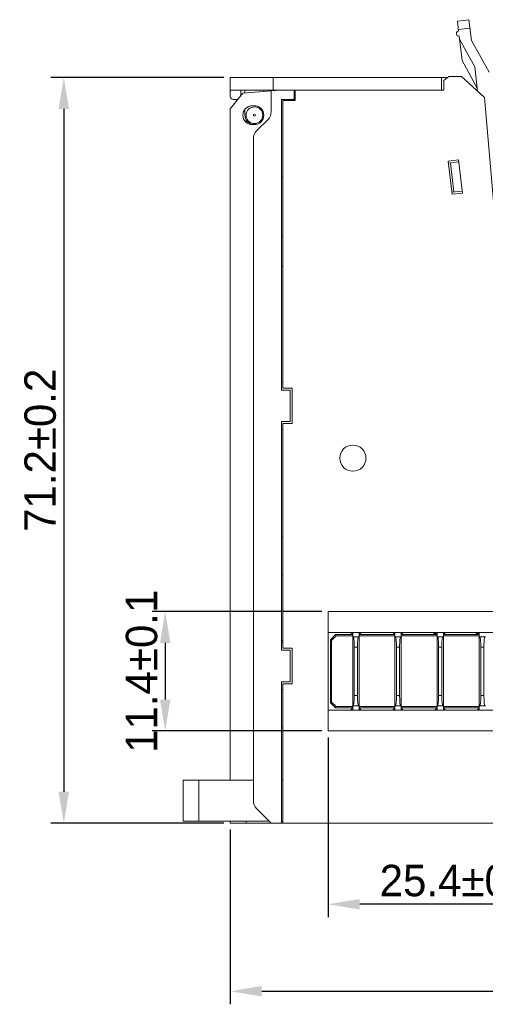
# Model space of a CAD drawing. Header units: inches. Extents: x 830 to 2908, y -1046 to 167.
# Tile 3 of 62: x 2586 to 2630, y -941 to -847. Entities that reach past the tile are written whole.
import ezdxf

# ---------------------------------------------------------------- set-up
doc = ezdxf.new("R2010")
doc.units = ezdxf.units.IN
doc.header["$LTSCALE"] = 23.1
doc.header["$MEASUREMENT"] = 0
doc.header["$PDSIZE"] = -5
doc.layers.get('0').update_dxf_attribs({"lineweight": 18})
doc.layers.get('Defpoints').update_dxf_attribs({"lineweight": 18})
for name, color, linetype, lineweight in [('1_30_1_1', 7, 'Continuous', 18), ('1_39_1_1', 7, 'Continuous', 18), ('1_6', 7, 'Continuous', 18)]:
    doc.layers.add(name, color=color, linetype=linetype, lineweight=lineweight)
doc.styles.add('文字样式①', font='txt')
doc.dimstyles.new('标准样式（宋体）', dxfattribs={"dimtxt": 3, "dimasz": 3, "dimexe": 1.25, "dimexo": 0.625, "dimtad": 1, "dimtoh": 1, "dimdec": 8, "dimdsep": 46, "dimtxsty": '文字样式①', "dimcen": 0, "dimdle": 6, "dimadec": 0, "dimazin": 0, "dimtfac": 1, "dimtofl": 0, "dimtmove": 0, "dimatfit": 3, "dimfxl": 1, "dimtolj": 1, "dimarcsym": 0})

# ---------------------------------------------------------------- blocks, each defined once
blk = doc.blocks.new('*D17')
at = {"color": 0, "lineweight": -2, "transparency": 16777216}
for p, q in [((2605.83, -924.639), (2605.83, -941.319)), ((2705.83, -924.639), (2705.83, -941.319)), ((2608.83, -940.069), (2702.83, -940.069))]:
    blk.add_line(p, q, dxfattribs=at)
at = {"color": 0, "transparency": 16777216}
for points in [[(2608.83, -939.569), (2608.83, -940.569), (2605.83, -940.069)], [(2702.83, -939.569), (2702.83, -940.569), (2705.83, -940.069)]]:
    blk.add_solid(points, dxfattribs=at)
at = {"layer": 'Defpoints', "color": 0, "transparency": 16777216}
for p in [(2605.83, -924.014), (2705.83, -924.014), (2705.83, -940.069)]:
    blk.add_point(p, dxfattribs=at)
at = {"color": 0, "lineweight": 0, "transparency": 16777216, "insert": (2655.83, -937.827), "char_height": 3, "attachment_point": 5, "style": '文字样式①'}
blk.add_mtext('\\A1;100{\\H1x;%%P0.2}', dxfattribs=at)
blk = doc.blocks.new('*D18')
at = {"color": 0, "lineweight": -2, "transparency": 16777216}
for p, q in [((2615.18, -915.839), (2615.18, -933.013)), ((2640.58, -915.839), (2640.58, -933.013)), ((2637.58, -931.763), (2618.18, -931.763))]:
    blk.add_line(p, q, dxfattribs=at)
at = {"color": 0, "transparency": 16777216}
for points in [[(2618.18, -931.263), (2618.18, -932.263), (2615.18, -931.763)], [(2637.58, -931.263), (2637.58, -932.263), (2640.58, -931.763)]]:
    blk.add_solid(points, dxfattribs=at)
at = {"layer": 'Defpoints', "color": 0, "transparency": 16777216}
for p in [(2615.18, -915.214), (2640.58, -915.214), (2615.18, -931.763)]:
    blk.add_point(p, dxfattribs=at)
at = {"color": 0, "lineweight": 0, "transparency": 16777216, "insert": (2627.88, -929.52), "char_height": 3, "attachment_point": 5, "style": '文字样式①'}
blk.add_mtext('\\A1;25.4{\\H1x;%%P0.1}', dxfattribs=at)
blk = doc.blocks.new('*D27')
at = {"color": 0, "lineweight": -2, "transparency": 16777216}
for p, q in [((2614.555, -903.814), (2598.364, -903.814)), ((2599.614, -906.814), (2599.614, -912.214)), ((2614.555, -915.214), (2598.364, -915.214))]:
    blk.add_line(p, q, dxfattribs=at)
at = {"color": 0, "transparency": 16777216}
for points in [[(2599.114, -906.814), (2600.114, -906.814), (2599.614, -903.814)], [(2599.114, -912.214), (2600.114, -912.214), (2599.614, -915.214)]]:
    blk.add_solid(points, dxfattribs=at)
at = {"layer": 'Defpoints', "color": 0, "transparency": 16777216}
for p in [(2615.18, -903.814), (2599.614, -915.214), (2615.18, -915.214)]:
    blk.add_point(p, dxfattribs=at)
at = {"color": 0, "lineweight": 0, "transparency": 16777216, "insert": (2597.372, -909.514), "char_height": 3, "attachment_point": 5, "rotation": 90, "style": '文字样式①'}
blk.add_mtext('\\A1;11.4%%P0.1', dxfattribs=at)
blk = doc.blocks.new('*D28')
at = {"color": 0, "lineweight": -2, "transparency": 16777216}
for p, q in [((2605.205, -852.814), (2588.684, -852.814)), ((2589.934, -855.814), (2589.934, -921.014)), ((2605.205, -924.014), (2588.684, -924.014))]:
    blk.add_line(p, q, dxfattribs=at)
at = {"color": 0, "transparency": 16777216}
for points in [[(2589.434, -855.814), (2590.434, -855.814), (2589.934, -852.814)], [(2589.434, -921.014), (2590.434, -921.014), (2589.934, -924.014)]]:
    blk.add_solid(points, dxfattribs=at)
at = {"layer": 'Defpoints', "color": 0, "transparency": 16777216}
for p in [(2605.83, -852.814), (2589.934, -924.014), (2605.83, -924.014)]:
    blk.add_point(p, dxfattribs=at)
at = {"color": 0, "lineweight": 0, "transparency": 16777216, "insert": (2587.692, -888.414), "char_height": 3, "attachment_point": 5, "rotation": 90, "style": '文字样式①'}
blk.add_mtext('\\A1;71.2%%P0.2', dxfattribs=at)

msp = doc.modelspace()

# ---------------------------------------------------------------- linework, layer by layer
at = {"color": 7, "linetype": 'Continuous', "lineweight": 0}
for p, q in [((2605.83, -854.614), (2605.83, -852.814)), ((2605.83, -852.814), (2626.579, -852.814)), ((2609.93, -854.014), (2609.93, -852.789)), ((2626.004, -854.014), (2626.004, -852.814)), ((2626.704, -852.714), (2626.204, -853.114)), ((2627.91, -852.714), (2626.704, -852.714)), ((2630.095, -854.716), (2627.91, -852.714)), ((2626.204, -853.114), (2626.204, -854.014)), ((2605.83, -854.014), (2626.204, -854.014)), ((2605.83, -855.814), (2607.03, -854.314)), ((2606.83, -854.014), (2606.83, -854.414)), ((2607.03, -854.314), (2609.73, -854.095)), ((2607.23, -854.014), (2607.23, -854.298)), ((2609.03, -854.014), (2609.03, -854.152)), ((2609.73, -854.095), (2610.73, -854.014)), ((2609.73, -854.095), (2609.73, -856.099)), ((2611.93, -854.014), (2611.93, -854.914)), ((2612.03, -855.014), (2612.03, -854.014)), ((2606.33, -854.914), (2606.13, -854.914)), ((2608.13, -855.514), (2607.93, -855.514)), ((2610.73, -882.664), (2610.73, -854.914)), ((2610.73, -854.914), (2612.03, -854.914)), ((2610.83, -882.464), (2610.83, -855.014)), ((2610.83, -855.014), (2612.03, -855.014)), ((2611.73, -855.014), (2611.73, -854.914)), ((2630.095, -854.716), (2631.608, -872.014)), ((2605.83, -855.814), (2605.83, -919.914)), ((2607.23, -855.869), (2607.23, -856.414)), ((2607.33, -857.079), (2607.33, -856.814)), ((2607.93, -857.314), (2608.13, -857.314)), ((2608.327, -857.918), (2609.437, -856.807)), ((2608.034, -858.625), (2608.034, -921.9)), ((2626.622, -860.791), (2627.615, -860.674)), ((2626.996, -863.969), (2626.622, -860.791)), ((2626.645, -860.99), (2627.639, -860.873)), ((2627.172, -863.747), (2626.844, -860.966)), ((2627.615, -860.674), (2627.99, -863.852)), ((2610.73, -862.314), (2610.83, -862.314)), ((2626.973, -863.771), (2627.966, -863.654)), ((2627.99, -863.852), (2626.996, -863.969)), ((2610.73, -868.014), (2610.83, -868.014)), ((2610.83, -870.814), (2610.73, -870.814)), ((2610.83, -881.914), (2610.73, -881.914)), ((2611.53, -882.664), (2610.73, -882.664)), ((2610.83, -882.464), (2611.73, -882.464)), ((2611.53, -885.664), (2611.53, -882.664)), ((2611.73, -885.864), (2611.73, -882.464)), ((2610.73, -907.514), (2610.73, -885.664)), ((2610.73, -885.664), (2611.53, -885.664)), ((2610.73, -886.414), (2610.83, -886.414)), ((2610.83, -907.314), (2610.83, -885.864)), ((2610.83, -885.864), (2611.73, -885.864)), ((2610.83, -896.714), (2610.73, -896.714)), ((2610.73, -900.314), (2610.83, -900.314)), ((2610.73, -903.764), (2610.83, -903.764)), ((2640.58, -903.814), (2615.18, -903.814)), ((2615.18, -903.814), (2615.18, -915.214)), ((2640.58, -905.814), (2615.18, -905.814)), ((2610.83, -906.564), (2610.73, -906.564)), ((2610.83, -906.764), (2610.73, -906.764)), ((2610.83, -907.314), (2611.73, -907.314)), ((2611.73, -910.714), (2611.73, -907.314)), ((2611.53, -907.514), (2610.73, -907.514)), ((2611.53, -910.514), (2611.53, -907.514)), ((2610.73, -924.014), (2610.73, -910.514)), ((2610.731, -910.514), (2611.53, -910.514)), ((2610.83, -910.714), (2611.73, -910.714)), ((2610.83, -924.014), (2610.83, -910.714)), ((2610.73, -911.264), (2610.83, -911.264)), ((2615.18, -913.214), (2640.58, -913.214)), ((2610.73, -914.814), (2610.83, -914.814)), ((2640.58, -915.214), (2615.18, -915.214)), ((2602.83, -923.814), (2602.83, -919.914)), ((2610.83, -919.914), (2610.73, -919.914)), ((2609.734, -924.014), (2608.327, -922.607)), ((2605.83, -924.014), (2605.83, -923.814)), ((2605.83, -924.014), (2637.63, -924.014)), ((2607.33, -924.014), (2607.33, -923.814)), ((2610.83, -923.814), (2610.73, -923.814))]:
    msp.add_line(p, q, dxfattribs=at)
at = {"color": 0, "linetype": 'Continuous', "lineweight": 0}
for p, q in [((2601.33, -919.914), (2608.034, -919.914)), ((2601.33, -919.914), (2601.33, -923.814)), ((2601.33, -923.814), (2609.534, -923.814))]:
    msp.add_line(p, q, dxfattribs=at)
at = {"color": 7, "linetype": 'Continuous', "lineweight": 0}
for centre, radius in [((2608.13, -856.414), 0.8), ((2608.13, -856.414), 0.1), ((2617.53, -889.164), 1.25)]:
    msp.add_circle(centre, radius, dxfattribs=at)
for centre, radius, start, end in [((2606.13, -854.614), 0.3, 180, 270), ((2606.33, -854.414), 0.5, 334.17101, 0), ((2606.33, -854.414), 0.5, 270, 308.85177), ((2607.93, -856.414), 0.9, 90, 270), ((2608.13, -856.414), 0.9, 270, 90), ((2608.13, -856.414), 0.9, 180, 257.31115), ((2608.73, -856.1), 1, 315, 0.00731), ((2609.034, -858.625), 1, 135, 180), ((2609.034, -921.9), 1, 180, 225)]:
    msp.add_arc(centre, radius, start, end, dxfattribs=at)
at = {"layer": '1_30_1_1', "color": 7, "linetype": 'Continuous', "lineweight": 0}
for p, q in [((2617.518, -906.014), (2617.518, -905.814)), ((2617.518, -906.214), (2618.118, -906.214)), ((2617.555, -906.214), (2617.578, -906.23)), ((2618.058, -906.23), (2618.08, -906.214)), ((2618.118, -906.014), (2618.118, -905.814)), ((2621.543, -906.014), (2621.543, -905.814)), ((2621.543, -906.214), (2622.143, -906.214)), ((2621.58, -906.214), (2621.603, -906.23)), ((2622.083, -906.23), (2622.105, -906.214)), ((2622.143, -906.014), (2622.143, -905.814)), ((2625.568, -906.014), (2625.568, -905.814)), ((2625.568, -906.214), (2626.168, -906.214)), ((2625.605, -906.214), (2625.628, -906.23)), ((2626.108, -906.23), (2626.13, -906.214)), ((2626.168, -906.014), (2626.168, -905.814)), ((2629.593, -906.014), (2629.593, -905.814)), ((2629.593, -906.214), (2630.193, -906.214)), ((2629.63, -906.214), (2629.653, -906.23)), ((2630.133, -906.23), (2630.155, -906.214)), ((2617.968, -907.214), (2617.668, -907.214)), ((2617.668, -911.814), (2617.668, -907.214)), ((2617.968, -911.814), (2617.968, -907.214)), ((2621.993, -907.214), (2621.693, -907.214)), ((2621.693, -911.814), (2621.693, -907.214)), ((2621.993, -911.814), (2621.993, -907.214)), ((2626.018, -907.214), (2625.718, -907.214)), ((2625.718, -911.814), (2625.718, -907.214)), ((2626.018, -911.814), (2626.018, -907.214)), ((2630.043, -907.214), (2629.743, -907.214)), ((2629.743, -911.814), (2629.743, -907.214)), ((2630.043, -911.814), (2630.043, -907.214)), ((2617.668, -911.814), (2617.968, -911.814)), ((2621.693, -911.814), (2621.993, -911.814)), ((2625.718, -911.814), (2626.018, -911.814)), ((2629.743, -911.814), (2630.043, -911.814)), ((2617.518, -912.814), (2618.118, -912.814)), ((2621.543, -912.814), (2622.143, -912.814)), ((2625.568, -912.814), (2626.168, -912.814)), ((2629.593, -912.814), (2630.193, -912.814)), ((2617.518, -913.214), (2617.518, -913.014)), ((2618.118, -913.214), (2618.118, -913.014)), ((2621.543, -913.214), (2621.543, -913.014)), ((2622.143, -913.214), (2622.143, -913.014)), ((2625.568, -913.214), (2625.568, -913.014)), ((2626.168, -913.214), (2626.168, -913.014)), ((2629.593, -913.214), (2629.593, -913.014))]:
    msp.add_line(p, q, dxfattribs=at)
for centre, major_axis, start_param, end_param in [((2617.503, -911.352), (-0.053, 1.462), -3.145428, -1.896368), ((2618.132, -911.352), (0.053, 1.462), -4.386817, -3.137757), ((2621.528, -911.352), (-0.053, 1.462), -3.145428, -1.896368), ((2622.157, -911.352), (0.053, 1.462), -4.386817, -3.137757), ((2625.553, -911.352), (-0.053, 1.462), -3.145428, -1.896368), ((2626.182, -911.352), (0.053, 1.462), -4.386817, -3.137757), ((2629.578, -911.352), (-0.053, 1.462), -3.145428, -1.896368), ((2630.207, -911.352), (0.053, 1.462), -4.386817, -3.137757)]:
    msp.add_ellipse(centre, major_axis=major_axis, ratio=0.106591, start_param=start_param, end_param=end_param, dxfattribs=at)
for points in [[(2617.578, -906.23), (2617.583, -906.238), (2617.592, -906.257), (2617.609, -906.309), (2617.625, -906.393), (2617.64, -906.509), (2617.651, -906.64), (2617.659, -906.779), (2617.666, -906.971), (2617.668, -907.116), (2617.668, -907.214)], [(2618.058, -906.23), (2618.053, -906.238), (2618.043, -906.257), (2618.027, -906.309), (2618.011, -906.393), (2617.996, -906.509), (2617.985, -906.64), (2617.977, -906.779), (2617.97, -906.971), (2617.968, -907.116), (2617.968, -907.214)], [(2621.603, -906.23), (2621.608, -906.238), (2621.617, -906.257), (2621.634, -906.309), (2621.65, -906.393), (2621.665, -906.509), (2621.676, -906.64), (2621.684, -906.779), (2621.691, -906.971), (2621.693, -907.116), (2621.693, -907.214)], [(2622.083, -906.23), (2622.078, -906.238), (2622.068, -906.257), (2622.052, -906.309), (2622.036, -906.393), (2622.021, -906.509), (2622.01, -906.64), (2622.002, -906.779), (2621.995, -906.971), (2621.993, -907.116), (2621.993, -907.214)], [(2625.628, -906.23), (2625.633, -906.238), (2625.642, -906.257), (2625.659, -906.309), (2625.675, -906.393), (2625.69, -906.509), (2625.701, -906.64), (2625.709, -906.779), (2625.716, -906.971), (2625.718, -907.116), (2625.718, -907.214)], [(2626.108, -906.23), (2626.103, -906.238), (2626.093, -906.257), (2626.077, -906.309), (2626.061, -906.393), (2626.046, -906.509), (2626.035, -906.64), (2626.027, -906.779), (2626.02, -906.971), (2626.018, -907.116), (2626.018, -907.214)], [(2629.653, -906.23), (2629.658, -906.238), (2629.667, -906.257), (2629.684, -906.309), (2629.7, -906.393), (2629.715, -906.509), (2629.726, -906.64), (2629.734, -906.779), (2629.741, -906.971), (2629.743, -907.116), (2629.743, -907.214)], [(2630.133, -906.23), (2630.128, -906.238), (2630.118, -906.257), (2630.102, -906.309), (2630.086, -906.393), (2630.071, -906.509), (2630.06, -906.64), (2630.052, -906.779), (2630.045, -906.971), (2630.043, -907.116), (2630.043, -907.214)]]:
    msp.add_open_spline(points, degree=3, knots=[0, 0, 0, 0, 0.02804, 0.065554, 0.164448, 0.285433, 0.41925, 0.560262, 0.705221, 1, 1, 1, 1], dxfattribs=at)
at = {"layer": '1_39_1_1', "color": 7, "linetype": 'Continuous', "lineweight": 0}
for p, q in [((2615.88, -906.014), (2615.38, -906.514)), ((2615.5, -906.564), (2615.93, -906.134)), ((2617.518, -906.014), (2615.88, -906.014)), ((2615.93, -906.134), (2615.88, -906.014)), ((2617.518, -906.134), (2615.93, -906.134)), ((2617.318, -905.814), (2617.518, -906.014)), ((2617.518, -913.014), (2617.518, -906.014)), ((2618.118, -906.014), (2618.318, -905.814)), ((2621.543, -906.014), (2618.118, -906.014)), ((2618.118, -906.014), (2618.118, -913.014)), ((2621.543, -906.134), (2618.118, -906.134)), ((2621.343, -905.814), (2621.543, -906.014)), ((2621.543, -913.014), (2621.543, -906.014)), ((2622.143, -906.014), (2622.343, -905.814)), ((2625.568, -906.014), (2622.143, -906.014)), ((2622.143, -906.014), (2622.143, -913.014)), ((2625.568, -906.134), (2622.143, -906.134)), ((2625.198, -905.814), (2625.398, -906.014)), ((2625.568, -906.014), (2625.368, -905.814)), ((2625.568, -913.014), (2625.568, -906.014)), ((2626.168, -906.014), (2626.368, -905.814)), ((2629.593, -906.014), (2626.168, -906.014)), ((2626.168, -913.014), (2626.168, -906.014)), ((2629.593, -906.134), (2626.168, -906.134)), ((2629.223, -905.814), (2629.423, -906.014)), ((2629.593, -906.014), (2629.393, -905.814)), ((2629.593, -913.014), (2629.593, -906.014)), ((2615.38, -906.514), (2615.5, -906.564)), ((2615.38, -906.514), (2615.38, -912.514)), ((2615.5, -906.564), (2615.5, -912.464)), ((2615.38, -912.514), (2615.5, -912.464)), ((2615.38, -912.514), (2615.88, -913.014)), ((2615.93, -912.894), (2615.5, -912.464)), ((2615.88, -913.014), (2615.93, -912.894)), ((2615.93, -912.894), (2617.518, -912.894)), ((2618.118, -912.894), (2621.543, -912.894)), ((2622.143, -912.894), (2625.568, -912.894)), ((2626.168, -912.894), (2629.593, -912.894)), ((2615.88, -913.014), (2617.518, -913.014)), ((2617.518, -913.014), (2617.318, -913.214)), ((2618.318, -913.214), (2618.118, -913.014)), ((2618.118, -913.014), (2621.543, -913.014)), ((2621.543, -913.014), (2621.343, -913.214)), ((2622.343, -913.214), (2622.143, -913.014)), ((2622.143, -913.014), (2625.568, -913.014)), ((2625.568, -913.014), (2625.368, -913.214)), ((2626.168, -913.014), (2629.593, -913.014)), ((2626.368, -913.214), (2626.168, -913.014)), ((2629.593, -913.014), (2629.393, -913.214))]:
    msp.add_line(p, q, dxfattribs=at)
at = {"layer": '1_6', "color": 7, "linetype": 'Continuous', "lineweight": 0}
for p, q in [((2628.604, -847.291), (2627.513, -847.425)), ((2627.628, -848.368), (2627.513, -847.425)), ((2628.702, -848.085), (2627.61, -848.22)), ((2628.604, -847.291), (2628.848, -849.277)), ((2627.976, -851.197), (2627.689, -848.865)), ((2629.159, -851.806), (2627.726, -849.161)), ((2628.848, -849.277), (2630.528, -852.294)), ((2629.409, -853.842), (2627.976, -851.197)), ((2629.443, -854.118), (2629.159, -851.806))]:
    msp.add_line(p, q, dxfattribs=at)
msp.add_arc((2627.659, -848.617), 0.25, 97, 277, dxfattribs=at)

# ---------------------------------------------------------------- dimensions: what is measured, and where the dimension line sits
at = {"color": 142, "lineweight": 0}
dim = msp.add_linear_dim(base=(2589.934, -924.014), p1=(2605.83, -852.814), p2=(2605.83, -924.014), angle=90, text='<>%%P0.2', dimstyle='标准样式（宋体）', override={"dimtad": 2, "dimdec": 1, "dimtdec": 1, "dimarcsym": 1}, dxfattribs=at)
dim.commit()
dim.dimension.update_dxf_attribs({"geometry": '*D28', "text_midpoint": (2587.692, -888.414)})
dim = msp.add_linear_dim(base=(2599.614, -915.214), p1=(2615.18, -903.814), p2=(2615.18, -915.214), angle=90, text='<>%%P0.1', dimstyle='标准样式（宋体）', override={"dimtad": 2, "dimdec": 1, "dimtdec": 1, "dimarcsym": 1}, dxfattribs=at)
dim.commit()
dim.dimension.update_dxf_attribs({"geometry": '*D27', "text_midpoint": (2599.614, -909.514), "dimtype": 160})
for base, p1, p2, text, picture, middle in [((2615.18, -931.763), (2640.58, -915.214), (2615.18, -915.214), '<>{\\H1x;%%P0.1}', '*D18', (2627.88, -929.52)), ((2705.83, -940.069), (2605.83, -924.014), (2705.83, -924.014), '<>{\\H1x;%%P0.2}', '*D17', (2655.83, -937.827))]:
    dim = msp.add_linear_dim(base=base, p1=p1, p2=p2, text=text, dimstyle='标准样式（宋体）', override={"dimdec": 1, "dimarcsym": 1}, dxfattribs=at)
    dim.commit()
    dim.dimension.update_dxf_attribs({"geometry": picture, "text_midpoint": middle})

doc.saveas('drawing.dxf')
